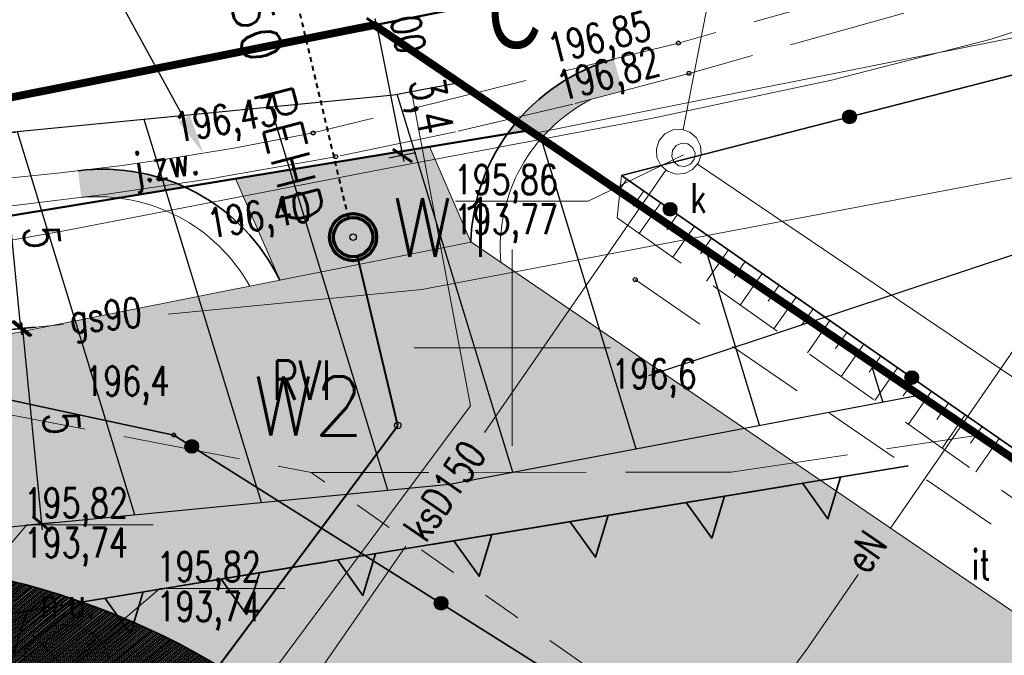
# Model space of a CAD drawing. Header units: centimetres. Extents: x 7405963 to 7406311, y 5744969 to 5745352.
# Tile 13 of 23: x 7406037 to 7406063, y 5745292 to 5745308. Entities that reach past the tile are written whole.
import ezdxf
from ezdxf import colors
from ezdxf.entities.mleader import LeaderData, LeaderLine
from ezdxf.enums import TextEntityAlignment as Align
from ezdxf.math import Vec2, Vec3

# ---------------------------------------------------------------- set-up
doc = ezdxf.new("R2010")
doc.units = ezdxf.units.CM
doc.header["$LTSCALE"] = 2
doc.header["$MEASUREMENT"] = 0
for name, pattern in [('0', [1.5, 1, -0.5]), ('1053', [2, 1.5, -0.5]), ('2', [2, 1.5, -0.5]), ('2217', [2, 1.5, -0.5]), ('2218', [1, 0.5, -0.5]), ('3901', [0]), ('DOT2', [3.175, 0, -3.175]), ('HIDDEN', [9.525, 6.35, -3.175]), ('PHANTOM2', [1.25, 0.625, -0.125, 0.125, -0.125, 0.125, -0.125])]:
    doc.linetypes.add(name, pattern=pattern)
for name, color, linetype, lineweight in [('_B-woda', 140, 'Continuous', 40), ('A-TEREN', 7, 'Continuous', 13), ('AA KRAWEZNIKI', 18, 'Continuous', 70), ('OPISY', 70, 'Continuous', 18), ('p.poz.', 1, 'Continuous', 20), ('TEREN', 250, 'Continuous', 13), ('w_opis wod_kan', 18, 'Continuous', 30), ('w_wsp', 10, 'Continuous', 30), ('ZJAZD', 10, 'Continuous', 9)]:
    doc.layers.add(name, color=color, linetype=linetype, lineweight=lineweight)
for name, color, linetype in [('DROGI', 7, 'Continuous'), ('DZIALKI', 98, 'Continuous'), ('ENERGIA', 10, 'Continuous'), ('ENERGIA-OPIS', 10, 'Continuous'), ('GAZ', 50, 'Continuous'), ('GAZ-OPIS', 7, 'Continuous'), ('JEZDNIA', 7, '1053'), ('JEZDNIA-OPIS', 7, '2'), ('KANALIZACJA', 36, 'Continuous'), ('KANALIZACJA-OPIS', 38, 'Continuous'), ('KONTURY', 98, '2217'), ('KONTURY-OPIS', 98, '2217'), ('MDCP_nowa', 7, 'Continuous'), ('MPZP', 70, 'Continuous'), ('PLOT', 48, '3901'), ('RZEDNE', 7, 'Continuous'), ('SIATKA', 7, 'Continuous'), ('SKARPA', 201, 'Continuous'), ('STUDZIENKA', 98, 'Continuous'), ('UZYTKI', 98, '2218'), ('WLAZ_OKRAGLY', 42, 'Continuous'), ('WODOC-OPIS', 5, 'Continuous'), ('WODOCIAG', 5, 'Continuous'), ('ZYWOPLOT', 1, 'Continuous')]:
    doc.layers.add(name, color=color, linetype=linetype)
doc.styles.add('Arial-Bold', font='arial.ttf', dxfattribs={"width": 0.75})
doc.styles.add('RomanS', font='romans.shx', dxfattribs={"width": 0.75})
doc.styles.add('STYL1', font='SIMPLEX.SHX', dxfattribs={"width": 0.8})
doc.styles.add('STYL_ARIAL', font='simplex', dxfattribs={"width": 0.75, "oblique": 0.1})
doc.styles.add('Łukasz', font='simplex.shx')
doc.dimstyles.new('Mapa500', dxfattribs={"dimtxt": 0.9, "dimasz": 0.007, "dimexe": 0.3, "dimexo": 0, "dimgap": 0.3, "dimtad": 1, "dimrnd": 0.01, "dimzin": 9, "dimtxsty": 'RomanS', "dimblk": 'ZASIECZKA POMOCNICZA', "dimcen": 0.25, "dimclrd": 3, "dimclre": 256, "dimclrt": 256, "dimadec": 0, "dimazin": 2, "dimtp": 5, "dimtfac": 1, "dimtofl": 0, "dimtmove": 0, "dimatfit": 3, "dimfxl": 1, "dimtolj": 1, "dimtzin": 0, "dimlwe": 5, "dimarcsym": 0})

# ---------------------------------------------------------------- blocks, each defined once
blk = doc.blocks.new('ZASIECZKA POMOCNICZA')
for p, q in [((0, 50), (0, -50)), ((-22.5, 0), (22.5, 0))]:
    blk.add_line(p, q)
at = {"const_width": 10}
blk.add_lwpolyline([(-30.1, -30.1), (30.1, 30.1)], dxfattribs=at)
blk = doc.blocks.new('*D790')
at = {"layer": 'MPZP', "linetype": 'DOT2', "lineweight": 5}
for p, q in [((7406037.219, 5745305.482), (7406036.707, 5745305.432)), ((7406037.704, 5745300.506), (7406037.192, 5745300.456))]:
    blk.add_line(p, q, dxfattribs=at)
at = {"layer": 'MPZP', "color": 3, "lineweight": -2}
blk.add_line((7406037.49, 5745300.492), (7406037.007, 5745305.454), dxfattribs=at)
at = {"layer": 'MPZP', "color": 3, "lineweight": -2, "xscale": 0.006999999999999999, "yscale": 0.006999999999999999, "zscale": 0.006999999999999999}
for p, rotation in [((7406037.006, 5745305.461), 95.56226570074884), ((7406037.491, 5745300.485), 275.5622657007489)]:
    blk.add_blockref('ZASIECZKA POMOCNICZA', p, dxfattribs=dict(at, rotation=rotation))
at = {"layer": 'MPZP', "insert": (7406038.017, 5745302.817), "char_height": 0.9, "attachment_point": 5, "rotation": 275.5623, "style": 'RomanS'}
blk.add_mtext('\\A1;5', dxfattribs=at)
blk = doc.blocks.new('*D791')
at = {"layer": 'MPZP', "linetype": 'DOT2', "lineweight": 5}
for p, q in [((7406037.532, 5745300.489), (7406037.831, 5745300.518)), ((7406038.017, 5745295.512), (7406038.315, 5745295.542))]:
    blk.add_line(p, q, dxfattribs=at)
at = {"layer": 'MPZP', "color": 3, "lineweight": -2}
blk.add_line((7406037.533, 5745300.482), (7406038.016, 5745295.519), dxfattribs=at)
at = {"layer": 'MPZP', "color": 3, "lineweight": -2, "xscale": 0.006999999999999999, "yscale": 0.006999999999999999, "zscale": 0.006999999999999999}
for p, rotation in [((7406037.532, 5745300.489), 95.56226569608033), ((7406038.017, 5745295.512), 275.5622656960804)]:
    blk.add_blockref('ZASIECZKA POMOCNICZA', p, dxfattribs=dict(at, rotation=rotation))
at = {"layer": 'MPZP', "insert": (7406038.521, 5745298.073), "char_height": 0.9, "attachment_point": 5, "rotation": 275.5623, "style": 'RomanS'}
blk.add_mtext('\\A1;5', dxfattribs=at)
blk = doc.blocks.new('*D807')
at = {"layer": 'MPZP', "linetype": 'DOT2', "lineweight": 5}
for p, q in [((7406046.49, 5745308.22), (7406046.834, 5745308.289)), ((7406047.155, 5745304.886), (7406047.499, 5745304.954))]:
    blk.add_line(p, q, dxfattribs=at)
at = {"layer": 'MPZP', "color": 3, "lineweight": -2}
blk.add_line((7406046.542, 5745308.223), (7406047.203, 5745304.902), dxfattribs=at)
at = {"layer": 'MPZP', "color": 3, "lineweight": -2, "xscale": 0.006999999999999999, "yscale": 0.006999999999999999, "zscale": 0.006999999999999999}
for p, rotation in [((7406046.54, 5745308.23), 101.2731383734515), ((7406047.205, 5745304.896), 281.2731383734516)]:
    blk.add_blockref('ZASIECZKA POMOCNICZA', p, dxfattribs=dict(at, rotation=rotation))
at = {"layer": 'MPZP', "insert": (7406047.809, 5745306.14), "char_height": 0.9, "attachment_point": 5, "rotation": 281.2731, "style": 'RomanS'}
blk.add_mtext('\\A1;3,4', dxfattribs=at)
blk = doc.blocks.new('*U810')
at = {"color": 70, "lineweight": 35}
for points in [[(1.738, 0), (2.231, 1), (2.723, 0)], [(4.738, 0), (5.231, 0.999), (5.723, -0.001)], [(7.738, -0.001), (8.231, 0.999), (8.723, -0.001)], [(10.738, -0.001), (11.231, 0.999), (11.723, -0.001)], [(13.738, -0.001), (14.231, 0.999), (14.723, -0.001)], [(16.738, -0.001), (17.231, 0.999), (17.723, -0.001)], [(19.738, -0.001), (20.231, 0.999), (20.723, -0.001)], [(22.738, -0.001), (23.231, 0.999), (23.723, -0.001)], [(0, 0), (9.28, 0)], [(3, 0), (12.28, 0)], [(6, 0), (15.28, 0)], [(9, 0), (18.28, 0)], [(12, 0), (21.28, 0)], [(15, 0), (24.28, 0)], [(18, 0), (27.28, 0)]]:
    blk.add_lwpolyline(points, dxfattribs=at)
blk = doc.blocks.new('OTRS')
at = {"color": 0}
blk.add_circle((0, 0), 0.05, dxfattribs=at)
blk = doc.blocks.new('A$7E8815FB1995')
at = {"layer": 'DZIALKI', "color": 7, "lineweight": 18}
for p, q in [((-12.234, 16.448), (-53.51, 8.22)), ((-49.46, 5.46), (-8.172, 13.688)), ((-83.46, 2.25), (-53.51, 8.22)), ((-53.51, 8.22), (-49.46, 5.46)), ((-49.46, 5.46), (-43.73, 1.57)), ((-43.73, 1.57), (-9.08, -21.97))]:
    blk.add_line(p, q, dxfattribs=at)
at = {"layer": 'ENERGIA', "color": 10, "lineweight": 18}
for p, q in [((-34.65, 8.878), (-37.808, 7.859)), ((-37.808, 7.859), (-41.87, 6.813)), ((-41.87, 6.813), (-46.465, 5.837)), ((-46.465, 5.837), (-53.251, 4.555)), ((-53.251, 4.555), (-58.643, 3.511)), ((-34.506, 3.907), (-40.372, -4.595)), ((-58.643, 3.511), (-61.325, 2.992)), ((-61.325, 2.992), (-64.133, 2.497)), ((-41.191, -5.781), (-42.478, -7.645)), ((-42.478, -7.645), (-44.929, -10.961))]:
    blk.add_line(p, q, dxfattribs=at)
at = {"layer": 'GAZ', "color": 56, "lineweight": 18}
for p, q in [((-52.305, 1.479), (-13.889, 8.771)), ((-58.763, 0.85), (-52.305, 1.479)), ((-73.645, -0.599), (-61.435, 0.59))]:
    blk.add_line(p, q, dxfattribs=at)
at = {"layer": 'JEZDNIA', "color": 7, "linetype": '2', "lineweight": 18}
for p, q in [((-29.41, 12.36), (-45.77, 7.76)), ((-28.47, 11.75), (-45.5, 6.99)), ((-45.77, 7.76), (-55.07, 5.47)), ((-45.5, 6.99), (-48.459, 6.203)), ((-48.459, 6.203), (-51.442, 5.498)), ((-55.07, 5.47), (-57.035, 5.095)), ((-51.442, 5.498), (-54.499, 4.866)), ((-57.035, 5.095), (-58.706, 4.822)), ((-58.706, 4.822), (-59.929, 4.646)), ((-54.499, 4.866), (-57.462, 4.339)), ((-59.929, 4.646), (-61.575, 4.443)), ((-61.575, 4.443), (-63.466, 4.256)), ((-57.462, 4.339), (-60.454, 3.892)), ((-60.454, 3.892), (-63.537, 3.521))]:
    blk.add_line(p, q, dxfattribs=at)
at = {"layer": 'KANALIZACJA', "color": 34, "lineweight": 18}
for p, q in [((-41.752, 25.486), (-45.65, 5.56)), ((-46.088, 4.522), (-50.71, -2.164)), ((-45.284, 4.673), (-36.178, -1.479)), ((-52.708, -5.055), (-61.051, -17.126))]:
    blk.add_line(p, q, dxfattribs=at)
at = {"layer": 'KANALIZACJA-OPIS', "color": 34, "lineweight": 18}
for p, q in [((-48.064, 3.731), (-45.643, 4.912)), ((-51.448, 3.731), (-48.064, 3.731)), ((-63.994, -6.457), (-62.361, -4.51)), ((-62.361, -4.51), (-59.146, -4.51)), ((-61.353, -8.177), (-58.976, -6.135)), ((-58.976, -6.135), (-55.794, -6.135))]:
    blk.add_line(p, q, dxfattribs=at)
at = {"layer": 'KONTURY', "color": 3, "linetype": '2217', "lineweight": 18}
for p, q in [((-83.46, 2.25), (-55.12, -3.18)), ((-44.43, -3.17), (-38.13, -2.23)), ((-55.12, -3.18), (-44.43, -3.17))]:
    blk.add_line(p, q, dxfattribs=at)
at = {"layer": 'PLOT', "color": 7, "linetype": '3901', "lineweight": 35}
for p, q in [((-47.218, 4.387), (-27.784, 9.393)), ((-26.065, -10.351), (-47.218, 4.387)), ((-69.626, 0.138), (-58.616, -2.228)), ((-58.616, -2.228), (-28.694, -21.073))]:
    blk.add_line(p, q, dxfattribs=at)
at = {"layer": 'PLOT', "color": 7}
for centre, radius in [((-41.413, 5.882), 0.175), ((-41.413, 5.882), 0.158), ((-41.413, 5.882), 0.14), ((-41.413, 5.882), 0.122), ((-41.413, 5.882), 0.105), ((-41.413, 5.882), 0.0875), ((-41.413, 5.882), 0.07), ((-41.413, 5.882), 0.0525), ((-41.413, 5.882), 0.035), ((-45.983, 3.527), 0.175), ((-45.983, 3.527), 0.158), ((-45.983, 3.527), 0.14), ((-45.983, 3.527), 0.122), ((-45.983, 3.527), 0.105), ((-45.983, 3.527), 0.0875), ((-45.983, 3.527), 0.07), ((-45.983, 3.527), 0.0525), ((-45.983, 3.527), 0.035), ((-39.829, -0.761), 0.175), ((-39.829, -0.761), 0.158), ((-39.829, -0.761), 0.14), ((-39.829, -0.761), 0.122), ((-39.829, -0.761), 0.105), ((-39.829, -0.761), 0.0875), ((-39.829, -0.761), 0.07), ((-39.829, -0.761), 0.0525), ((-39.829, -0.761), 0.035), ((-58.159, -2.516), 0.175), ((-58.159, -2.516), 0.158), ((-58.159, -2.516), 0.14), ((-58.159, -2.516), 0.122), ((-58.159, -2.516), 0.105), ((-58.159, -2.516), 0.0875), ((-58.159, -2.516), 0.07), ((-58.159, -2.516), 0.0525), ((-58.159, -2.516), 0.035), ((-51.813, -6.513), 0.175), ((-51.813, -6.513), 0.158), ((-51.813, -6.513), 0.14), ((-51.813, -6.513), 0.122), ((-51.813, -6.513), 0.105), ((-51.813, -6.513), 0.0875), ((-51.813, -6.513), 0.07), ((-51.813, -6.513), 0.0525), ((-51.813, -6.513), 0.035)]:
    blk.add_circle(centre, radius, dxfattribs=at)
at = {"layer": 'SIATKA', "color": 7, "lineweight": 18}
for p, q in [((-50, -2.5), (-50, 2.5)), ((-52.5, 0), (-47.5, 0))]:
    blk.add_line(p, q, dxfattribs=at)
at = {"layer": 'SKARPA', "color": 7, "lineweight": 18}
for p, q in [((-47.33, 3.309), (-47.218, 4.387)), ((-47.083, 4.293), (-47.253, 4.049)), ((-46.652, 3.993), (-46.924, 3.603)), ((-46.221, 3.693), (-46.767, 2.91)), ((-45.791, 3.393), (-46.065, 2.999)), ((-45.36, 3.092), (-45.91, 2.302)), ((-44.929, 2.792), (-45.205, 2.395)), ((-44.498, 2.492), (-45.053, 1.695)), ((-44.067, 2.192), (-44.346, 1.791)), ((-43.636, 1.891), (-44.196, 1.087)), ((-43.205, 1.591), (-43.487, 1.187)), ((-42.774, 1.291), (-43.34, 0.48)), ((-42.343, 0.991), (-42.627, 0.583)), ((-41.912, 0.69), (-42.483, -0.128)), ((-41.482, 0.39), (-41.768, -0.021)), ((-41.051, 0.09), (-41.626, -0.735)), ((-40.62, -0.21), (-40.909, -0.625)), ((-40.189, -0.51), (-40.769, -1.343)), ((-39.758, -0.811), (-40.049, -1.229)), ((-39.327, -1.111), (-39.912, -1.951)), ((-38.896, -1.411), (-39.19, -1.833)), ((-38.465, -1.711), (-39.055, -2.558)), ((-38.035, -2.012), (-38.331, -2.437)), ((-37.604, -2.312), (-38.198, -3.166))]:
    blk.add_line(p, q, dxfattribs=at)
at = {"layer": 'SKARPA', "color": 7, "linetype": '0', "lineweight": 18}
for p, q in [((-26.065, -10.351), (-47.218, 4.387)), ((-47.33, 3.309), (-32.067, -7.513))]:
    blk.add_line(p, q, dxfattribs=at)
at = {"layer": 'STUDZIENKA', "color": 7, "lineweight": 18}
for p, q in [((-46.113, 5.45), (-45.912, 5.55)), ((-45.912, 5.55), (-45.689, 5.566)), ((-45.689, 5.566), (-45.476, 5.495)), ((-46.331, 5.067), (-46.26, 5.28)), ((-46.26, 5.28), (-46.113, 5.45)), ((-45.476, 5.495), (-45.306, 5.348)), ((-45.306, 5.348), (-45.206, 5.147)), ((-46.315, 4.844), (-46.331, 5.067)), ((-45.206, 5.147), (-45.19, 4.923)), ((-46.215, 4.643), (-46.315, 4.844)), ((-45.19, 4.923), (-45.261, 4.711)), ((-46.046, 4.496), (-46.215, 4.643)), ((-45.408, 4.541), (-45.609, 4.441)), ((-45.261, 4.711), (-45.408, 4.541)), ((-45.833, 4.425), (-46.046, 4.496)), ((-45.609, 4.441), (-45.833, 4.425)), ((-62.209, -7.447), (-61.981, -7.243)), ((-61.981, -7.243), (-61.705, -7.109)), ((-61.705, -7.109), (-61.404, -7.053)), ((-61.404, -7.053), (-61.099, -7.081)), ((-61.099, -7.081), (-60.813, -7.19)), ((-60.813, -7.19), (-60.567, -7.373)), ((-62.374, -7.705), (-62.209, -7.447)), ((-60.567, -7.373), (-60.379, -7.615)), ((-62.464, -7.998), (-62.374, -7.705)), ((-60.379, -7.615), (-60.263, -7.899))]:
    blk.add_line(p, q, dxfattribs=at)
at = {"layer": 'UZYTKI', "color": 86, "linetype": '2218', "lineweight": 18}
blk.add_line((-25.33, -24.15), (-55.12, -3.18), dxfattribs=at)
at = {"layer": 'WLAZ_OKRAGLY', "color": 7, "lineweight": 18}
for p, q in [((-45.94, 4.872), (-45.921, 5.026)), ((-45.921, 5.026), (-45.827, 5.15)), ((-45.827, 5.15), (-45.684, 5.21)), ((-45.684, 5.21), (-45.53, 5.19)), ((-45.53, 5.19), (-45.406, 5.096)), ((-45.406, 5.096), (-45.346, 4.953)), ((-45.88, 4.729), (-45.94, 4.872)), ((-45.365, 4.799), (-45.459, 4.675)), ((-45.346, 4.953), (-45.365, 4.799)), ((-45.756, 4.635), (-45.88, 4.729)), ((-45.602, 4.615), (-45.756, 4.635)), ((-45.459, 4.675), (-45.602, 4.615))]:
    blk.add_line(p, q, dxfattribs=at)
at = {"layer": 'WODOCIAG', "color": 5, "lineweight": 18}
for p, q in [((-52.548, 6.445), (-51.061, -1.484)), ((-51.061, -1.484), (-58.602, -11.618))]:
    blk.add_line(p, q, dxfattribs=at)
at = {"layer": 'ZYWOPLOT', "color": 7, "linetype": '0', "lineweight": 18}
blk.add_line((-46.868, 1.734), (-29.764, -10.033), dxfattribs=at)
at = {"layer": 'RZEDNE', "color": 7}
for p in [(-45.77, 7.76), (-45.5, 6.99), (-55.07, 5.47), (-54.499, 4.866), (-46.868, 1.734), (-58.616, -2.228)]:
    blk.add_blockref('OTRS', p, dxfattribs=at)
at = {"layer": 'ENERGIA-OPIS', "color": 10, "style": 'STYL_ARIAL', "width": 0.75}
blk.add_text('eN', height=0.75, rotation=55.376, dxfattribs=at).set_placement((-41.581, -5.378), align=Align.TOP_LEFT)
at = {"layer": 'GAZ-OPIS', "color": 56, "style": 'STYL_ARIAL', "width": 0.75}
blk.add_text('gs90', height=0.75, rotation=5.5623, dxfattribs=at).set_placement((-61.302, 1.106), align=Align.TOP_LEFT)
at = {"layer": 'JEZDNIA-OPIS', "color": 7, "style": 'STYL_ARIAL', "width": 0.75}
blk.add_text('j.zw.', height=0.75, rotation=8.4984, dxfattribs=at).set_placement((-59.695, 4.93), align=Align.TOP_LEFT)
at = {"layer": 'KANALIZACJA-OPIS', "color": 34, "style": 'STYL_ARIAL', "width": 0.75}
for s, p in [('195,86', (-51.488, 3.908)), ('193,77', (-51.488, 2.896)), ('195,82', (-62.435, -4.33)), ('193,74', (-62.435, -5.342)), ('195,82', (-59.055, -5.954)), ('193,74', (-59.055, -6.967))]:
    blk.add_text(s, height=0.75, dxfattribs=at).set_placement(p)
blk.add_text('k', height=0.75, dxfattribs=at).set_placement((-45.463, 4.189), align=Align.TOP_LEFT)
blk.add_text('ksD150', height=0.75, rotation=55.3471, dxfattribs=at).set_placement((-51.723, -3.649), align=Align.MIDDLE_CENTER)
blk.add_text('n.u.', height=0.75, dxfattribs=at).set_placement((-61.312, -6.485), align=Align.MIDDLE_CENTER)
at = {"layer": 'KONTURY-OPIS', "color": 3, "style": 'STYL_ARIAL', "width": 0.75}
blk.add_text('RVI', height=1, dxfattribs=at).set_placement((-56.115, -0.33), align=Align.TOP_LEFT)
at = {"layer": 'RZEDNE', "color": 7, "style": 'STYL_ARIAL', "width": 0.75}
for s, rotation, p in [('196,85', 13.8331, (-48.931, 7.015)), ('196,82', 14.8936, (-48.685, 6.065)), ('196,43', 10.2801, (-58.491, 5.002)), ('196,40', 10.0884, (-57.648, 2.553))]:
    blk.add_text(s, height=0.75, rotation=rotation, dxfattribs=at).set_placement(p, align=Align.BOTTOM_LEFT)
for s, p in [('196,4', (-60.894, -1.449)), ('196,6', (-47.474, -1.269))]:
    blk.add_text(s, height=0.75, dxfattribs=at).set_placement(p, align=Align.BOTTOM_LEFT)
at = {"layer": 'WODOC-OPIS', "color": 5, "style": 'STYL_ARIAL', "width": 0.75}
blk.add_text('woD100', height=0.75, rotation=280.6183, dxfattribs=at).set_placement((-52.733, 10.471), align=Align.TOP_LEFT)
at = {"layer": 'ZYWOPLOT', "color": 7, "style": 'STYL_ARIAL', "width": 0.75}
blk.add_text('it', height=0.75, dxfattribs=at).set_placement((-38.302, -5.159), align=Align.TOP_LEFT)
blk = doc.blocks.new('WSP')
at = {"layer": 'w_wsp'}
blk.add_circle((-0.001, 0.002), 0.0416, dxfattribs=at)
at = {"layer": 'w_wsp', "style": 'Łukasz', "flags": 12}
blk.add_attdef('WSP1', (0.489, 0.308), '', height=1, dxfattribs=at)
blk = doc.blocks.new('A$7E8A1212E3A145')
at = {"layer": '_B-woda', "linetype": 'HIDDEN', "ltscale": 0.1}
blk.add_line((-293.97, 340.27), (-315.03, 429.11), dxfattribs=at)
at = {"layer": '_B-woda'}
for p, q in [((-281.45, 287.45), (-291.67, 330.54)), ((-405.58, 120.63), (-281.45, 287.45))]:
    blk.add_line(p, q, dxfattribs=at)
at = {"layer": 'AA KRAWEZNIKI'}
for radius in [6, 5]:
    blk.add_circle((-292.82, 335.41), radius, dxfattribs=at)
at = {"layer": 'w_wsp'}
ref = blk.add_blockref('WSP', (-292.81, 335.36), dxfattribs=dict(at, xscale=20.00000000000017, yscale=20.00000000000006, zscale=20.00000000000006, rotation=359.9865031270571))
ref.add_attrib('WSP1', 'W1', (-282.86, 330.37), dxfattribs={"height": 15, "rotation": 359.9865, "style": 'Łukasz'})
ref = blk.add_blockref('WSP', (-281.44, 287.4), dxfattribs=dict(at, xscale=20.00000000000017, yscale=20.00000000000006, zscale=20.00000000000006, rotation=359.9865031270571))
ref.add_attrib('WSP1', 'W2', (-318.29, 284.9), dxfattribs={"height": 15, "rotation": 359.9865, "style": 'Łukasz'})
at = {"layer": 'w_opis wod_kan', "lineweight": 30, "insert": (-328.77, 413.15), "char_height": 10, "attachment_point": 7, "rotation": 284.4028, "style": 'Łukasz'}
blk.add_mtext('w%%C50 PEHD', dxfattribs=at)
blk = doc.blocks.new('A$7E8B7B31393E1')
at = {"layer": 'A-TEREN'}
h = blk.add_hatch(color=254, dxfattribs=at)
h.dxf.hatch_style = 1
edge = h.paths.add_edge_path()
edge.add_line((-32.911, 42.826), (-32.369, 42.916))
edge.add_line((-32.369, 42.916), (-32.048, 42.707))
edge.add_arc((-28.881, 39.987), 4.175, 116.931, 139.3467, ccw=False)
edge.add_line((-30.772, 43.709), (-29.977, 43.92))
edge.add_line((-29.977, 43.92), (-30.194, 44.737))
edge.add_line((-30.194, 44.737), (-30.193, 44.737))
edge.add_arc((-28.839, 39.922), 5.002, 105.7097, 144.5011)
h = blk.add_hatch(color=254, dxfattribs=at)
h.dxf.hatch_style = 1
edge = h.paths.add_edge_path()
edge.add_arc((-43.205, 36.929), 4.999, 65.3566, 97.2797, ccw=False)
edge.add_line((-41.121, 41.473), (-42.805, 41.195))
edge.add_arc((-43.351, 36.792), 4.436, 82.9385, 95.255)
edge.add_line((-43.757, 41.21), (-43.839, 41.888))
at = {"layer": 'A-TEREN', "color": 252, "linetype": 'Continuous', "lineweight": 5, "transparency": 33554483}
for points in [[(-32.911, 42.826), (-32.911, 42.826), (-41.121, 41.473), (-41.121, 41.473)], [(-38.704, 39.104), (-55.324, 35.791), (-59.324, 33.121), (-45.921, 12.983)]]:
    blk.add_lwpolyline(points, dxfattribs=at)
at = {"layer": 'A-TEREN', "color": 7, "linetype": 'Continuous', "lineweight": 35, "transparency": 33554483}
blk.add_lwpolyline([(-59.324, 33.121), (-46.067, 13.201, -0.308515), (-46.04, 6.44), (-48.866, 2.306), (-22.988, -15.639), (-14.551, -3.451), (-17.98, -1.078), (-18.891, -2.394), (-23.906, 1.079), (-31.014, 6.351), (-27.083, 12.102), (-37.364, 19.13), (-33.577, 24.671), (-38.51, 28.086), (-38.451, 28.045, 0.199429), (-52.673, 31.806), (-52.673, 31.806), (-55.324, 35.791), (-59.324, 33.121)], format="xyb", dxfattribs=at)
at = {"layer": 'p.poz.', "color": 7}
blk.add_line((-38.704, 39.104), (-33.838, 40.073), dxfattribs=at)
at = {"layer": 'p.poz.', "color": 7, "lineweight": 35}
for centre, start, end in [((-28.84, 39.923), 105.7046, 178.2787), ((-43.206, 36.928), 25.7908, 97.2743)]:
    blk.add_arc(centre, 5, start, end, dxfattribs=at)
at = {"layer": 'p.poz.', "color": 7, "lineweight": 20}
for centre, radius, start, end in [((-28.84, 39.923), 4.25, 117.0321, 185.0098), ((-43.352, 36.779), 4.45, 29.2215, 95.1591)]:
    blk.add_arc(centre, radius, start, end, dxfattribs=at)

msp = doc.modelspace()

# ---------------------------------------------------------------- hatches: boundary and pattern name
at = {"layer": 'A-TEREN', "linetype": 'Continuous', "lineweight": 5, "transparency": 33554483}
h = msp.add_hatch(dxfattribs=at)
h.set_pattern_fill('AR-CONC', color=252, scale=0.01, angle=354)
h.set_pattern_definition([(44, (0, 0), (1.795205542, -0.34895253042), [0.1905, -2.0955]), (349, (0, 0), (-0.1507890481, 1.93693893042), [0.1524, -1.6764]), (94.451, (0.1496, -0.029), (1.64442213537, 1.58797706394), [0.1619, -1.7809]), (40.1842, (0.053, 0.5052), (2.6519942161, -0.7014749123), [0.28575, -3.14325]), (90.6356, (0.274, 0.4468), (2.6196672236, 2.21254633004), [0.24285, -2.67135]), (345.184, (0.053, 0.5052), (2.6196704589, 2.2125415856), [0.2286, -2.5146]), (15, (0.2924, 0.3524), (1.40094660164, -1.17553367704), [0.1905, -2.0955]), (320, (0.2924, 0.3524), (0.8071635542, 1.76718894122), [0.1524, -1.6764]), (65.4514, (0.4092, 0.2544), (2.20810643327, 0.59165977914), [0.1619, -1.7809]), (31.5, (0, 0), (0.119100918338, 0.837689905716), [0, -1.65608, 0, -1.7018, 0, -1.68275]), (1.5, (0, 0), (0.76925338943, 0.92647218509), [0, -0.97028, 0, -1.61798, 0, -0.64135]), (321.5, (-0.5633, 0.0592), (1.342489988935, -0.1987043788), [0, -0.635, 0, -1.9812, 0, -2.6289]), (311.5, (-0.8159, 0.0858), (1.49975506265, 0.0980348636), [0, -0.8255, 0, -1.31572, 0, -1.8669])])
h.paths.add_polyline_path([(7406037.766, 5745272.109, -0.041242), (7406037.626, 5745271.097, 0.042622)])
h.paths.add_polyline_path([(7406044.274, 5745290.705), (7406049.207, 5745287.29), (7406045.42, 5745281.75), (7406055.702, 5745274.721), (7406051.77, 5745268.97), (7406058.878, 5745263.698), (7406063.894, 5745260.226), (7406064.804, 5745261.542), (7406068.233, 5745259.168), (7406059.796, 5745246.98), (7406033.919, 5745264.926), (7406032.676, 5745263.108), (7406081.644, 5745188.573), (7406101.703, 5745201.751), (7406114.234, 5745219.83), (7406116.86, 5745223.561), (7406100.392, 5745234.96), (7406107.632, 5745245.419), (7406124.097, 5745234.016), (7406125.534, 5745235.826), (7406115.32, 5745251.62), (7406105.462, 5745258.288), (7406089.071, 5745271.462), (7406082.698, 5745276.857), (7406082.639, 5745279.701), (7406048.946, 5745302.693), (7406047.892, 5745305.126), (7406042.957, 5745304.312), (7406044.081, 5745301.723), (7406027.46, 5745298.41), (7406030.112, 5745294.426, -0.198666)])
edge = h.paths.add_edge_path()
edge.add_arc((7406077.021, 5745225.751), 4.742, 0, 360)
h.paths.add_polyline_path([(7406055.702, 5745274.721), (7406051.77, 5745268.97), (7406059.691, 5745263.291), (7406059.618, 5745263.186), (7406060.19, 5745262.79), (7406063.894, 5745260.226), (7406064.804, 5745261.542), (7406068.233, 5745259.168), (7406075.23, 5745269.276), (7406067.526, 5745274.609), (7406067.451, 5745274.501), (7406049.18, 5745287.25), (7406045.42, 5745281.75)])
h.paths.add_polyline_path([(7406075.545, 5745252.161), (7406082.784, 5745262.619), (7406107.632, 5745245.419), (7406100.392, 5745234.96)])
h = msp.add_hatch(dxfattribs=at)
h.set_pattern_fill('ANSI31', color=8, scale=0.01, angle=354)
h.set_pattern_definition([(39, (-228.880098, -81.27604), (-0.01998092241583, 0.02467438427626), [])])
h.paths.add_polyline_path([(7406044.333, 5745290.664), (7406044.274, 5745290.705), (7406044.333, 5745290.664, 0.199429), (7406030.112, 5745294.426), (7406027.46, 5745298.41), (7406026.549, 5745300.506, -0.119203), (7406026.471, 5745301.587), (7406019.581, 5745300.451), (7406019.403, 5745300.497), (7406023.46, 5745295.74), (7406036.718, 5745275.82, -0.308515), (7406036.745, 5745269.06), (7406033.918, 5745264.926), (7406059.796, 5745246.98), (7406068.233, 5745259.168), (7406064.804, 5745261.542), (7406063.894, 5745260.226), (7406058.878, 5745263.698), (7406051.77, 5745268.97), (7406055.702, 5745274.721), (7406045.42, 5745281.75), (7406049.207, 5745287.29)])
at = {"layer": 'MPZP', "lineweight": -3, "ltscale": 0.1}
h = msp.add_hatch(dxfattribs=at)
h.set_pattern_fill('ANSI31', color=32, angle=242, style=0)
h.set_pattern_definition([(287, (0, 0), (3.0362676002, 0.9282801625), [])])
h.paths.add_polyline_path([(7406023.155, 5745304.112), (7406012.411, 5745306.703), (7406011.484, 5745296.64), (7406022.449, 5745293.996), (7406048.405, 5745296.524), (7406060.261, 5745298.775), (7406048.515, 5745306.84), (7406046.985, 5745306.433)])

# ---------------------------------------------------------------- linework, layer by layer
at = {"layer": 'A-TEREN', "color": 252, "linetype": 'Continuous', "lineweight": 5, "transparency": 33554483}
for points in [[(7406023.46, 5745295.74), (7406036.718, 5745275.82, -0.308515), (7406036.745, 5745269.06), (7406033.918, 5745264.926), (7406059.796, 5745246.98), (7406068.233, 5745259.168), (7406064.804, 5745261.542), (7406063.894, 5745260.226), (7406058.878, 5745263.698), (7406051.77, 5745268.97), (7406055.702, 5745274.721), (7406045.42, 5745281.75), (7406049.207, 5745287.29), (7406044.274, 5745290.705), (7406044.333, 5745290.664, 0.199429), (7406030.112, 5745294.426), (7406027.46, 5745298.41), (7406023.46, 5745295.74)], [(7406023.46, 5745295.74), (7406036.718, 5745275.82, -0.308515), (7406036.745, 5745269.06), (7406033.918, 5745264.926), (7406059.796, 5745246.98), (7406068.233, 5745259.168), (7406064.804, 5745261.542), (7406063.894, 5745260.226), (7406058.878, 5745263.698), (7406051.77, 5745268.97), (7406055.702, 5745274.721), (7406045.42, 5745281.75), (7406049.207, 5745287.29), (7406044.274, 5745290.705, 0.198674), (7406030.112, 5745294.426), (7406027.46, 5745298.41), (7406023.46, 5745295.74)]]:
    msp.add_lwpolyline(points, format="xyb", dxfattribs=at)
at = {"layer": 'MPZP', "lineweight": 50}
for points in [[(7406050.426, 5745305.538), (7406046.49, 5745308.22), (7406087.766, 5745316.448)], [(7406050.406, 5745305.534), (7406155.404, 5745234.23), (7406120.4, 5745182.7), (7406045.96, 5745134.19), (7406007.358, 5745194.311)], [(7406012.01, 5745302.37), (7406019.581, 5745300.451), (7406050.406, 5745305.534), (7406050.414, 5745305.546)]]:
    msp.add_lwpolyline(points, dxfattribs=at)
at = {"layer": 'MPZP', "color": 32, "lineweight": -3, "ltscale": 0.1}
msp.add_lwpolyline([(7406012.411, 5745306.703), (7406011.484, 5745296.64), (7406022.449, 5745293.996), (7406048.405, 5745296.524), (7406060.261, 5745298.775), (7406048.649, 5745306.749), (7406046.985, 5745306.433), (7406028.49, 5745304.632), (7406023.155, 5745304.112), (7406012.411, 5745306.703)], dxfattribs=at)
at = {"layer": 'OPISY', "lineweight": 30}
for points in [[(7406037.778, 5745290.954), (7406039.515, 5745292.692)], [(7406037.778, 5745292.692), (7406039.515, 5745290.954)]]:
    msp.add_lwpolyline(points, dxfattribs=at)

# ---------------------------------------------------------------- block references
at = {"layer": 'MPZP', "color": 80, "rotation": 189.3624492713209}
msp.add_blockref('*U810', (7406060.076, 5745296.987), dxfattribs=at)

# ---------------------------------------------------------------- texts
at = {"layer": 'OPISY', "style": 'Arial-Bold', "width": 0.75}
msp.add_text('C', height=1.8, dxfattribs=at).set_placement((7406050.061, 5745308.532), align=Align.MIDDLE_CENTER)

# ---------------------------------------------------------------- dimensions: what is measured, and where the dimension line sits
at = {"layer": 'MPZP'}
for base, p1, p2, angle, override, picture, middle in [((7406047.205, 5745304.896), (7406046.49, 5745308.22), (7406047.155, 5745304.886), 281.2731, {"dimlfac": 1}, '*D807', (7406046.989, 5745305.977)), ((7406037.006, 5745305.461), (7406037.704, 5745300.506), (7406037.219, 5745305.482), 95.5623, {"dimtxt": 0.9}, '*D790', (7406037.271, 5745302.745)), ((7406038.017, 5745295.512), (7406037.532, 5745300.489), (7406038.017, 5745295.512), 275.5623, {"dimtxt": 0.9}, '*D791', (7406037.774, 5745298.001))]:
    dim = msp.add_linear_dim(base=base, p1=p1, p2=p2, angle=angle, dimstyle='Mapa500', override=override, dxfattribs=at)
    dim.commit()
    dim.dimension.update_dxf_attribs({"geometry": picture, "text_midpoint": middle, "dimtype": 161})

# ---------------------------------------------------------------- next in the draw order: leaders
at = {"layer": 'ZJAZD', "color": 7}
ml = msp.add_multileader_mtext('Standard', dxfattribs=at)
ml.set_content('{\\C7;\\W0.6;Projektowana lokalizacja zjazdu}', color=256, style='STYL1')
ml.set_leader_properties()
ml.build(insert=Vec2(0, 0))
ml.multileader.update_dxf_attribs({"has_text_frame": 1, "text_left_attachment_type": 6, "text_right_attachment_type": 6, "dogleg_length": 0.1, "arrow_head_size": 1})
ctx = ml.context
ctx.base_point, ctx.char_height, ctx.arrow_head_size, ctx.landing_gap_size, ctx.plane_origin = Vec3(7406004.781, 5745338.542), 1.2, 1, 0.8, Vec3(7456659.683, 5700634.874)
ctx.left_attachment, ctx.right_attachment, ctx.text_align_type = 6, 6, 2
notes = []
notes.append((ctx, [(0, (1, 1, 0), (7406023.783, 5745338.542), (-1, 0), 0.1, [(0, [(7406042.13, 5745304.959)], 0, [])])]))
ctx.mtext.insert, ctx.mtext.rotation, ctx.mtext.width, ctx.mtext.alignment, ctx.mtext.line_spacing_factor, ctx.mtext.flow_direction = Vec3(7406022.883, 5745340.138), -5.954776, 30.03052, 3, 0.8, 5
ctx.mtext.has_bg_fill, ctx.mtext.bg_color, ctx.mtext.bg_scale_factor, ctx.mtext.bg_transparency, ctx.mtext.use_window_bg_color = 1, -1027028792, 1.5, 0, 1
for ctx, leaders in notes:
    for number, flags, end, landing, length, lines in leaders:
        leader = LeaderData()
        leader.index, (leader.has_last_leader_line, leader.has_dogleg_vector, leader.attachment_direction) = number, flags
        leader.last_leader_point, leader.dogleg_vector, leader.dogleg_length = Vec3(end), Vec3(landing), length
        for number, points, colour, breaks in lines:
            line = LeaderLine()
            line.index, line.vertices, line.color, line.breaks = number, Vec3.list(points), colors.encode_raw_color(colour), breaks
            leader.lines.append(line)
        ctx.leaders.append(leader)

# ---------------------------------------------------------------- next in the draw order: linework, layer by layer
at = {"layer": 'A-TEREN', "color": 252, "linetype": 'Continuous', "lineweight": 5, "transparency": 33554483}
msp.add_lwpolyline([(7406036.864, 5745275.602, -0.296205), (7406036.745, 5745269.06), (7406033.918, 5745264.926), (7406032.676, 5745263.108), (7406081.644, 5745188.573), (7406101.704, 5745201.751), (7406114.243, 5745219.83), (7406114.234, 5745219.83), (7406123.895, 5745233.761), (7406125.534, 5745235.826), (7406115.32, 5745251.62), (7406105.462, 5745258.288), (7406089.071, 5745271.462), (7406082.698, 5745276.857), (7406082.639, 5745279.701), (7406048.946, 5745302.693), (7406047.892, 5745305.126), (7406042.957, 5745304.312), (7406044.081, 5745301.723), (7406027.46, 5745298.41), (7406023.46, 5745295.74), (7406036.864, 5745275.602)], format="xyb", dxfattribs=at)
at = {"layer": 'TEREN', "color": 6, "linetype": 'PHANTOM2', "ltscale": 5, "true_color": 0xff0fff}
msp.add_lwpolyline([(7406012.1, 5745303.37, 0.2, 0.2, 0), (7406016.54, 5745302.25, 0.2, 0.2, 0), (7406046.49, 5745308.22, 0.2, 0.2, 0), (7406155.406, 5745234.224, 0.2, 0.2, 0)], format="xyseb", dxfattribs=at)

# ---------------------------------------------------------------- next in the draw order: block references
at = {"layer": '_B-woda', "xscale": 0.1, "yscale": 0.1, "zscale": 0.1}
msp.add_blockref('A$7E8A1212E3A145', (7406075.23, 5745269.276), dxfattribs=at)
at = {"layer": 'MDCP_nowa'}
msp.add_blockref('A$7E8815FB1995', (7406100, 5745300), dxfattribs=at)

# ---------------------------------------------------------------- next in the draw order: leaders
at = {"layer": 'ZJAZD', "color": 7}
ml = msp.add_multileader_mtext('Standard', dxfattribs=at)
ml.set_content('{\\C7;\\W0.6;Strefa kontrolowana gazociągu \\Pśredniego ciśnienia}', color=256, style='STYL1')
ml.set_leader_properties()
ml.build(insert=Vec2(0, 0))
ml.multileader.update_dxf_attribs({"has_text_frame": 1, "text_left_attachment_type": 6, "text_right_attachment_type": 6, "dogleg_length": 0.1, "arrow_head_size": 1})
ctx = ml.context
ctx.base_point, ctx.char_height, ctx.arrow_head_size, ctx.landing_gap_size, ctx.plane_origin = Vec3(7406099.552, 5745314.53), 1.2, 1, 0.8, Vec3(7456680.689, 5700640.323)
ctx.left_attachment, ctx.right_attachment = 6, 6
notes = []
notes.append((ctx, [(0, (1, 1, 0), (7406099.452, 5745314.53), (1, 0), 0.1, [(0, [(7406052.526, 5745298.979)], 0, [])])]))
ctx.mtext.insert, ctx.mtext.rotation, ctx.mtext.width, ctx.mtext.line_spacing_factor, ctx.mtext.flow_direction = Vec3(7406100.352, 5745316.126), -5.954776, 17.3193, 0.8, 5
ctx.mtext.has_bg_fill, ctx.mtext.bg_color, ctx.mtext.bg_scale_factor, ctx.mtext.bg_transparency, ctx.mtext.use_window_bg_color = 1, -1027028792, 1.5, 0, 1
for ctx, leaders in notes:
    for number, flags, end, landing, length, lines in leaders:
        leader = LeaderData()
        leader.index, (leader.has_last_leader_line, leader.has_dogleg_vector, leader.attachment_direction) = number, flags
        leader.last_leader_point, leader.dogleg_vector, leader.dogleg_length = Vec3(end), Vec3(landing), length
        for number, points, colour, breaks in lines:
            line = LeaderLine()
            line.index, line.vertices, line.color, line.breaks = number, Vec3.list(points), colors.encode_raw_color(colour), breaks
            leader.lines.append(line)
        ctx.leaders.append(leader)

# ---------------------------------------------------------------- next in the draw order: block references
at = {"layer": 'DROGI'}
msp.add_blockref('A$7E8B7B31393E1', (7406082.784, 5745262.619), dxfattribs=at)

doc.saveas('drawing.dxf')
